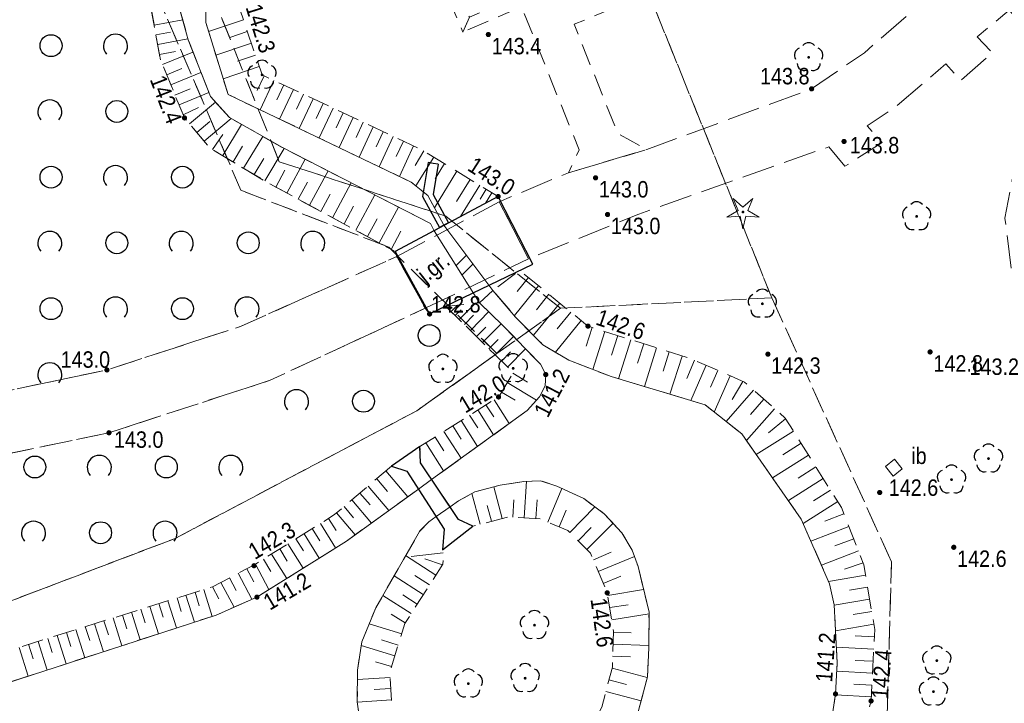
# Model space of a CAD drawing. Header units: metres. Extents: x 5548743 to 5556416, y 5707500 to 5714000.
# Tile 172 of 203: x 5554239 to 5554307, y 5710513 to 5710559. Entities that reach past the tile are written whole.
import ezdxf
from ezdxf.enums import TextEntityAlignment as Align

# ---------------------------------------------------------------- set-up
doc = ezdxf.new("R2010")
doc.units = ezdxf.units.M
doc.header["$MEASUREMENT"] = 0
doc.linetypes.add('1.5_0.75', pattern=[2.25, 1.5, -0.75])
doc.linetypes.add('2.25_0.75', pattern=[3, 2.25, -0.75])
doc.layers.get('0').update_dxf_attribs({"color": 2, "linetype": 'CONTINUOUS', "lineweight": 5})
for name, color, linetype in [('000 Inne (niezydentyfikowane)', 7, 'CONTINUOUS'), ('218-kontur użytku gruntowego', 7, 'CONTINUOUS'), ('chodnik', 7, 'CONTINUOUS'), ('drzewo iglaste', 7, 'CONTINUOUS'), ('drzewo liściaste', 7, 'CONTINUOUS'), ('inna budowla', 7, 'CONTINUOUS'), ('inna budowla-Atr17', 7, 'CONTINUOUS'), ('jezdnia', 7, 'CONTINUOUS'), ('jezdnia-Atr17', 7, 'CONTINUOUS'), ('most', 7, 'CONTINUOUS'), ('pikieta naturalna', 7, 'CONTINUOUS'), ('pikieta naturalna-Atr2', 7, 'CONTINUOUS'), ('skarpa nieumocniona', 7, 'CONTINUOUS'), ('woda stojąca', 7, 'CONTINUOUS'), ('zadrzewienie  zakrzewienie', 7, 'CONTINUOUS'), ('ściana oporowa (linia)', 7, 'CONTINUOUS'), ('ściana oporowa (poligon)', 7, 'CONTINUOUS')]:
    doc.layers.add(name, color=color, linetype=linetype)
doc.styles.get("Standard").update_dxf_attribs({"font": 'Working1250', "width": 0.75})
doc.linetypes.add('otdn_1000', pattern='A,7,0,[21,ksztalty.shx,S=0.7,R=0,X=0,Y=0]', length=7)

# ---------------------------------------------------------------- blocks, each defined once
blk = doc.blocks.new('OP011')
at = {"linetype": 'Continuous', "lineweight": 13}
h = blk.add_hatch(color=0, dxfattribs=at)
edge = h.paths.add_edge_path()
edge.add_arc((0, 0), 0.1, 0, 360)
at = {"color": 0, "linetype": 'Continuous', "lineweight": 13}
for p, q in [((-0.324, 0.105), (-0.679, 0.935)), ((-0.679, 0.935), (0, 0.341)), ((0, 0.341), (0.679, 0.935)), ((0.679, 0.935), (0.324, 0.105)), ((-1.099, -0.357), (-0.324, 0.105)), ((0.324, 0.105), (1.099, -0.357)), ((-0.2, -0.275), (-1.099, -0.357)), ((-0.2, -0.275), (0, -1.155)), ((0, -1.155), (0.2, -0.275)), ((1.099, -0.357), (0.2, -0.275))]:
    blk.add_line(p, q, dxfattribs=at)
blk = doc.blocks.new('OP021')
at = {"linetype": 'Continuous', "lineweight": 13}
h = blk.add_hatch(color=0, dxfattribs=at)
edge = h.paths.add_edge_path()
edge.add_arc((0, 0), 0.1, 0, 360)
at = {"color": 0, "linetype": 'Continuous', "lineweight": -3}
for centre, start, end in [((0, 0.5), 38.316, 141.684), ((-0.476, 0.154), 110.388, 213.756), ((0.476, 0.154), 326.244, 69.612), ((-0.294, -0.404), 182.272, 285.64), ((0.294, -0.404), 254.36, 357.728), ((0.294, -0.404), 254.36, 357.728)]:
    blk.add_arc(centre, 0.5, start, end, dxfattribs=at)
blk = doc.blocks.new('PW01')
at = {"linetype": 'Continuous', "lineweight": 13}
h = blk.add_hatch(color=0, dxfattribs=at)
edge = h.paths.add_edge_path()
edge.add_arc((0, 0), 0.18, 0, 360)
blk = doc.blocks.new('OTZK1')
at = {"color": 0, "linetype": 'Continuous'}
blk.add_circle((0, 0), 0.75, dxfattribs=at)
blk = doc.blocks.new('OTZK2')
at = {"color": 0, "linetype": 'Continuous'}
blk.add_arc((0, 0), 0.825, 318.85, 221.162, dxfattribs=at)

msp = doc.modelspace()

# ---------------------------------------------------------------- linework, layer by layer
at = {"layer": '000 Inne (niezydentyfikowane)', "color": 252, "linetype": 'Continuous', "lineweight": 18, "flags": 128}
for points in [[(5554248.49, 5710559), (5554250.44, 5710559.36)], [(5554254.59, 5710559.37), (5554252.21, 5710558.56)], [(5554248.6, 5710558.35), (5554249.61, 5710558.53)], [(5554254.86, 5710558.57), (5554253.66, 5710558.16)], [(5554248.73, 5710557.68), (5554250.8, 5710558.06)], [(5554255.14, 5710557.76), (5554252.71, 5710556.94)], [(5554248.85, 5710557), (5554249.95, 5710557.2)], [(5554249.05, 5710556.3), (5554251.14, 5710557.16)], [(5554255.41, 5710556.95), (5554254.19, 5710556.54)], [(5554255.68, 5710556.16), (5554253.21, 5710555.32)], [(5554249.34, 5710555.61), (5554250.38, 5710556.04)], [(5554249.62, 5710554.91), (5554251.69, 5710555.77)], [(5554256.01, 5710555.54), (5554255.53, 5710554.53)], [(5554256.68, 5710555.22), (5554255.73, 5710553.21)], [(5554257.35, 5710554.91), (5554256.88, 5710553.9)], [(5554249.91, 5710554.22), (5554250.94, 5710554.65)], [(5554250.19, 5710553.54), (5554252.23, 5710554.38)], [(5554258.02, 5710554.59), (5554257.07, 5710552.57)], [(5554258.7, 5710554.27), (5554258.22, 5710553.26)], [(5554250.91, 5710552.24), (5554252.68, 5710553.73)], [(5554259.38, 5710553.95), (5554258.42, 5710551.92)], [(5554260.05, 5710553.64), (5554259.58, 5710552.62)], [(5554250.47, 5710552.86), (5554251.52, 5710553.36)], [(5554260.74, 5710553.32), (5554259.78, 5710551.28)], [(5554261.42, 5710553), (5554260.94, 5710551.97)], [(5554251.4, 5710551.65), (5554252.3, 5710552.4)], [(5554251.91, 5710551.05), (5554253.76, 5710552.61)], [(5554253.18, 5710550.07), (5554254.47, 5710552.21)], [(5554262.1, 5710552.67), (5554261.14, 5710550.62)], [(5554262.79, 5710552.35), (5554262.31, 5710551.32)], [(5554263.47, 5710552.03), (5554262.51, 5710549.97)], [(5554252.47, 5710550.5), (5554253.19, 5710551.52)], [(5554254.61, 5710549.21), (5554255.92, 5710551.39)], [(5554264.16, 5710551.71), (5554263.68, 5710550.67)], [(5554264.85, 5710551.38), (5554263.88, 5710549.31)], [(5554253.89, 5710549.64), (5554254.54, 5710550.72)], [(5554265.55, 5710551.06), (5554265.06, 5710550.02)], [(5554266.24, 5710550.73), (5554265.27, 5710548.65)], [(5554256.06, 5710548.34), (5554257.39, 5710550.55)], [(5554266.94, 5710550.39), (5554266.34, 5710549.4)], [(5554255.33, 5710548.77), (5554255.99, 5710549.87)], [(5554257.57, 5710547.51), (5554258.82, 5710549.82)], [(5554267.62, 5710549.97), (5554266.4, 5710548)], [(5554268.35, 5710549.53), (5554267.71, 5710548.49)], [(5554256.81, 5710547.92), (5554257.43, 5710549.07)], [(5554259.12, 5710546.67), (5554260.39, 5710549.02)], [(5554269.2, 5710549), (5554267.67, 5710546.5)], [(5554258.34, 5710547.09), (5554258.97, 5710548.26)], [(5554260.69, 5710545.82), (5554261.97, 5710548.21)], [(5554270.12, 5710548.44), (5554269.19, 5710546.92)], [(5554270.77, 5710548.04), (5554269.46, 5710545.91)], [(5554259.9, 5710546.25), (5554260.54, 5710547.43)], [(5554262.28, 5710544.97), (5554263.58, 5710547.38)], [(5554271.21, 5710547.77), (5554270.79, 5710547.08)], [(5554271.6, 5710547.53), (5554271.16, 5710546.81)], [(5554261.48, 5710545.4), (5554262.13, 5710546.6)], [(5554263.89, 5710544.09), (5554265.22, 5710546.55)], [(5554263.08, 5710544.53), (5554263.74, 5710545.75)], [(5554264.71, 5710543.65), (5554265.37, 5710544.89)], [(5554274.11, 5710541.72), (5554273.33, 5710540.76)], [(5554274.8, 5710541.16), (5554273.14, 5710539.12)], [(5554275.51, 5710540.58), (5554274.65, 5710539.51)], [(5554269.37, 5710538.85), (5554270.48, 5710539.97)], [(5554276.25, 5710539.97), (5554274.45, 5710537.77)], [(5554268.82, 5710539.4), (5554269.25, 5710539.84)], [(5554269.1, 5710539.12), (5554269.49, 5710539.51)], [(5554270.13, 5710538.11), (5554271.39, 5710539.39)], [(5554277, 5710539.36), (5554276.07, 5710538.22)], [(5554269.72, 5710538.51), (5554270.35, 5710539.15)], [(5554270.97, 5710537.27), (5554272.24, 5710538.56)], [(5554277.72, 5710538.78), (5554275.95, 5710536.61)], [(5554270.55, 5710537.69), (5554271.18, 5710538.33)], [(5554278.47, 5710538.31), (5554278.06, 5710537.03)], [(5554279.34, 5710538.03), (5554278.51, 5710535.43)], [(5554271.4, 5710536.85), (5554272.03, 5710537.49)], [(5554271.83, 5710536.43), (5554273.08, 5710537.7)], [(5554280.22, 5710537.75), (5554279.8, 5710536.42)], [(5554281.11, 5710537.47), (5554280.27, 5710534.8)], [(5554272.25, 5710536.01), (5554272.87, 5710536.64)], [(5554272.67, 5710535.59), (5554273.91, 5710536.84)], [(5554282, 5710537.19), (5554281.57, 5710535.86)], [(5554282.88, 5710536.91), (5554282.04, 5710534.27)], [(5554283.75, 5710536.63), (5554283.33, 5710535.32)], [(5554284.62, 5710536.35), (5554283.79, 5710533.74)], [(5554285.48, 5710536.07), (5554284.94, 5710534.81)], [(5554286.28, 5710535.72), (5554285.22, 5710533.31)], [(5554287.07, 5710535.37), (5554286.56, 5710534.21)], [(5554272.66, 5710534.54), (5554274.66, 5710533.33)], [(5554273.04, 5710535.17), (5554274.05, 5710534.56)], [(5554287.91, 5710535), (5554286.82, 5710532.52)], [(5554288.79, 5710534.62), (5554288.06, 5710533.37)], [(5554272.26, 5710533.88), (5554273.2, 5710533.32)], [(5554289.52, 5710534.02), (5554287.63, 5710531.88)], [(5554271.76, 5710533.36), (5554272.79, 5710531.74)], [(5554290.23, 5710533.39), (5554289.3, 5710532.35)], [(5554270.64, 5710532.66), (5554271.72, 5710530.96)], [(5554271.2, 5710533.01), (5554271.73, 5710532.18)], [(5554290.96, 5710532.74), (5554289.03, 5710530.57)], [(5554269.51, 5710531.94), (5554270.62, 5710530.17)], [(5554270.08, 5710532.3), (5554270.63, 5710531.43)], [(5554291.71, 5710532.06), (5554290.53, 5710531.09)], [(5554268.32, 5710531.19), (5554269.49, 5710529.35)], [(5554268.92, 5710531.57), (5554269.49, 5710530.66)], [(5554292.24, 5710531.22), (5554289.7, 5710529.62)], [(5554267.71, 5710530.8), (5554268.31, 5710529.86)], [(5554267.09, 5710530.41), (5554268.3, 5710528.49)], [(5554292.77, 5710530.39), (5554291.51, 5710529.6)], [(5554293.28, 5710529.57), (5554290.81, 5710528.01)], [(5554264.35, 5710528.5), (5554265.86, 5710526.72)], [(5554293.79, 5710528.76), (5554292.57, 5710528)], [(5554263.72, 5710527.95), (5554264.45, 5710527.09)], [(5554273.81, 5710525.28), (5554273.97, 5710527.78)], [(5554294.29, 5710527.96), (5554291.9, 5710526.46)], [(5554263.13, 5710527.45), (5554264.56, 5710525.78)], [(5554272.3, 5710525.23), (5554271.74, 5710527.4)], [(5554275.43, 5710524.99), (5554276.4, 5710527.29)], [(5554294.78, 5710527.18), (5554293.61, 5710526.44)], [(5554262.01, 5710526.5), (5554263.36, 5710524.92)], [(5554262.56, 5710526.97), (5554263.26, 5710526.16)], [(5554270.79, 5710524.84), (5554270.24, 5710526.95)], [(5554273.03, 5710525.33), (5554273.11, 5710526.5)], [(5554274.62, 5710525.23), (5554274.71, 5710526.52)], [(5554261.48, 5710526.05), (5554262.14, 5710525.28)], [(5554271.57, 5710525.04), (5554271.28, 5710526.12)], [(5554276.2, 5710524.66), (5554276.68, 5710525.8)], [(5554276.93, 5710524.28), (5554278.66, 5710526.03)], [(5554295.28, 5710526.39), (5554292.91, 5710524.9)], [(5554260.42, 5710525.24), (5554260.94, 5710524.4)], [(5554260.96, 5710525.61), (5554262.24, 5710524.11)], [(5554295.7, 5710525.55), (5554294.39, 5710525.04)], [(5554259.3, 5710524.54), (5554259.82, 5710523.7)], [(5554259.86, 5710524.89), (5554260.9, 5710523.22)], [(5554277.51, 5710523.7), (5554278.41, 5710524.62)], [(5554278.11, 5710523.11), (5554279.9, 5710524.91)], [(5554296.04, 5710524.69), (5554293.44, 5710523.68)], [(5554258.19, 5710523.84), (5554258.71, 5710523.01)], [(5554258.75, 5710524.19), (5554259.79, 5710522.52)], [(5554296.37, 5710523.84), (5554295.09, 5710523.35)], [(5554257.08, 5710523.15), (5554257.6, 5710522.31)], [(5554257.63, 5710523.49), (5554258.68, 5710521.82)], [(5554255.96, 5710522.45), (5554256.48, 5710521.61)], [(5554256.52, 5710522.8), (5554257.56, 5710521.13)], [(5554267.77, 5710521.36), (5554265.7, 5710522.69)], [(5554268.26, 5710522.87), (5554266.08, 5710522.63)], [(5554268.22, 5710522.05), (5554267.02, 5710522.48)], [(5554278.55, 5710522.4), (5554279.77, 5710522.92)], [(5554278.89, 5710521.6), (5554281.36, 5710522.63)], [(5554296.69, 5710523.01), (5554294.17, 5710522.03)], [(5554254.82, 5710521.79), (5554255.3, 5710520.9)], [(5554255.41, 5710522.1), (5554256.33, 5710520.36)], [(5554297.01, 5710522.19), (5554295.74, 5710521.76)], [(5554253.64, 5710521.17), (5554254.1, 5710520.3)], [(5554254.23, 5710521.48), (5554255.17, 5710519.7)], [(5554266.91, 5710520.02), (5554264.91, 5710521.31)], [(5554267.34, 5710520.68), (5554266.32, 5710521.34)], [(5554279.23, 5710520.78), (5554280.44, 5710521.28)], [(5554297.18, 5710521.36), (5554294.65, 5710520.92)], [(5554251.88, 5710520.37), (5554252.46, 5710518.53)], [(5554252.48, 5710520.56), (5554252.92, 5710519.73)], [(5554253.05, 5710520.86), (5554253.95, 5710519.16)], [(5554279.53, 5710519.96), (5554281.99, 5710520.36)], [(5554297.32, 5710520.54), (5554296.09, 5710520.32)], [(5554250.05, 5710519.79), (5554250.34, 5710518.87)], [(5554250.66, 5710519.98), (5554251.24, 5710518.14)], [(5554251.28, 5710520.18), (5554251.56, 5710519.26)], [(5554266.08, 5710518.72), (5554264.14, 5710519.96)], [(5554266.49, 5710519.36), (5554265.51, 5710520)], [(5554297.46, 5710519.72), (5554295.03, 5710519.3)], [(5554247.57, 5710519.02), (5554247.86, 5710518.08)], [(5554248.19, 5710519.21), (5554248.78, 5710517.34)], [(5554248.81, 5710519.41), (5554249.11, 5710518.47)], [(5554249.43, 5710519.6), (5554250.01, 5710517.74)], [(5554279.67, 5710519.13), (5554280.93, 5710519.33)], [(5554245.68, 5710518.43), (5554246.28, 5710516.52)], [(5554246.31, 5710518.62), (5554246.61, 5710517.68)], [(5554246.94, 5710518.82), (5554247.53, 5710516.93)], [(5554265.67, 5710518.08), (5554264.71, 5710518.69)], [(5554279.81, 5710518.29), (5554282.36, 5710518.71)], [(5554297.61, 5710518.87), (5554296.34, 5710518.65)], [(5554243.77, 5710517.83), (5554244.08, 5710516.87)], [(5554244.41, 5710518.03), (5554245.01, 5710516.11)], [(5554245.05, 5710518.23), (5554245.35, 5710517.27)], [(5554265.43, 5710517.33), (5554263.2, 5710518.03)], [(5554297.76, 5710517.99), (5554295.13, 5710517.54)], [(5554241.2, 5710517.02), (5554241.5, 5710516.05)], [(5554241.85, 5710517.23), (5554242.45, 5710515.28)], [(5554242.49, 5710517.43), (5554242.79, 5710516.46)], [(5554243.13, 5710517.63), (5554243.74, 5710515.7)], [(5554279.93, 5710517.44), (5554281.14, 5710517.4)], [(5554297.79, 5710517.12), (5554296.47, 5710517.19)], [(5554239.24, 5710516.41), (5554239.86, 5710514.44)], [(5554239.89, 5710516.62), (5554240.2, 5710515.63)], [(5554240.55, 5710516.82), (5554241.16, 5710514.86)], [(5554264.95, 5710515.82), (5554262.65, 5710516.53)], [(5554265.19, 5710516.57), (5554264.04, 5710516.93)], [(5554279.9, 5710516.62), (5554282.35, 5710516.54)], [(5554297.75, 5710516.28), (5554295.19, 5710516.42)], [(5554279.87, 5710515.8), (5554281.1, 5710515.76)], [(5554264.73, 5710515.09), (5554263.64, 5710515.43)], [(5554279.83, 5710514.99), (5554282.24, 5710514.35)], [(5554297.7, 5710515.46), (5554296.47, 5710515.52)], [(5554264.64, 5710514.35), (5554262.4, 5710514.22)], [(5554297.66, 5710514.64), (5554295.22, 5710514.77)], [(5554279.62, 5710514.19), (5554280.82, 5710513.87)], [(5554297.62, 5710513.83), (5554296.39, 5710513.89)], [(5554264.69, 5710513.59), (5554263.54, 5710513.52)], [(5554279.41, 5710513.39), (5554281.82, 5710512.75)], [(5554297.57, 5710513.02), (5554295.12, 5710513.15)], [(5554264.74, 5710512.81), (5554262.39, 5710512.66)]]:
    msp.add_lwpolyline(points, dxfattribs=at)
at = {"layer": '218-kontur użytku gruntowego', "color": 70, "linetype": '1.5_0.75', "lineweight": 18, "flags": 128}
for points in [[(5554290.77, 5710540.33), (5554276.12, 5710576.56)], [(5554276.12, 5710576.56), (5554290.77, 5710540.33)], [(5554257.05, 5710549.65), (5554250.59, 5710565.79)], [(5554250.59, 5710565.79), (5554257.05, 5710549.65)], [(5554246.88, 5710565.29), (5554254.42, 5710547.7)], [(5554254.42, 5710547.7), (5554246.88, 5710565.29)], [(5554268.44, 5710545.93), (5554257.05, 5710549.65)], [(5554257.05, 5710549.65), (5554268.44, 5710545.93)], [(5554254.42, 5710547.7), (5554264.54, 5710543.81)], [(5554264.54, 5710543.81), (5554254.42, 5710547.7)], [(5554276.29, 5710539.62), (5554268.44, 5710545.93)], [(5554268.44, 5710545.93), (5554276.29, 5710539.62)], [(5554264.54, 5710543.81), (5554271.95, 5710536.52)], [(5554271.95, 5710536.52), (5554264.54, 5710543.81)], [(5554290.77, 5710540.33), (5554276.29, 5710539.62)], [(5554276.29, 5710539.62), (5554290.77, 5710540.33)], [(5554298.96, 5710522.27), (5554290.77, 5710540.33)], [(5554290.77, 5710540.33), (5554298.96, 5710522.27)], [(5554271.95, 5710536.52), (5554276.29, 5710539.62)], [(5554276.29, 5710539.62), (5554271.95, 5710536.52)], [(5554271.95, 5710536.52), (5554266.47, 5710532.61)], [(5554266.47, 5710532.61), (5554271.95, 5710536.52)], [(5554266.47, 5710532.61), (5554249.88, 5710523.85)], [(5554249.88, 5710523.85), (5554266.47, 5710532.61)], [(5554249.88, 5710523.85), (5554233.01, 5710517.44)], [(5554233.01, 5710517.44), (5554249.88, 5710523.85)], [(5554298.61, 5710509.98), (5554298.96, 5710522.27)], [(5554298.96, 5710522.27), (5554298.61, 5710509.98)]]:
    msp.add_lwpolyline(points, dxfattribs=at)
at = {"layer": 'chodnik', "color": 252, "linetype": '1.5_0.75', "lineweight": 18, "flags": 128}
for points in [[(5554285.83, 5710580.05), (5554285.52, 5710580.03), (5554285.21, 5710580), (5554284.9, 5710579.95), (5554284.61, 5710579.91), (5554284.31, 5710579.84), (5554284, 5710579.76), (5554283.71, 5710579.68), (5554283.41, 5710579.58), (5554283.12, 5710579.47), (5554282.84, 5710579.35), (5554282.56, 5710579.22), (5554268.49, 5710573.29), (5554269.47, 5710570.99), (5554265.13, 5710569.19), (5554266.17, 5710568.76), (5554275.48, 5710572.68), (5554279.21, 5710563.41), (5554270.06, 5710559.55), (5554269.62, 5710558.53), (5554273.63, 5710560.27), (5554277.58, 5710550.46), (5554276.84, 5710548.9), (5554282.22, 5710550.49), (5554280.23, 5710551.58), (5554277.23, 5710559.06), (5554288.55, 5710563.75), (5554288.9, 5710563.9), (5554289.26, 5710564.06), (5554289.61, 5710564.23), (5554289.94, 5710564.42), (5554290.28, 5710564.61), (5554290.6, 5710564.82), (5554290.93, 5710565.04), (5554291.23, 5710565.26), (5554291.54, 5710565.5), (5554291.84, 5710565.76), (5554292.13, 5710566.01), (5554292.4, 5710566.28), (5554292.67, 5710566.56), (5554292.91, 5710566.85), (5554293.13, 5710567.17), (5554293.33, 5710567.48), (5554293.53, 5710567.82), (5554293.7, 5710568.15), (5554293.86, 5710568.49), (5554294, 5710568.84), (5554294.13, 5710569.2), (5554294.25, 5710569.55), (5554294.35, 5710569.93), (5554294.43, 5710570.3), (5554294.49, 5710570.67), (5554294.54, 5710571.04), (5554294.57, 5710571.42), (5554294.58, 5710571.9), (5554294.55, 5710572.37), (5554294.5, 5710572.84), (5554294.43, 5710573.32), (5554294.32, 5710573.78), (5554294.2, 5710574.23), (5554294.04, 5710574.68), (5554293.86, 5710575.13), (5554293.65, 5710575.55), (5554293.42, 5710575.97), (5554293.17, 5710576.37), (5554292.89, 5710576.75), (5554292.59, 5710577.13), (5554292.27, 5710577.49), (5554291.95, 5710577.83), (5554291.59, 5710578.16), (5554291.21, 5710578.46), (5554290.81, 5710578.74), (5554290.41, 5710578.99), (5554289.98, 5710579.21), (5554289.55, 5710579.42), (5554289.1, 5710579.59), (5554288.64, 5710579.74), (5554288.18, 5710579.86), (5554287.71, 5710579.95), (5554287.23, 5710580.02), (5554286.75, 5710580.05), (5554286.44, 5710580.06), (5554286.13, 5710580.06)], [(5554265.13, 5710569.19), (5554269.62, 5710558.53), (5554270.06, 5710559.55), (5554266.17, 5710568.76)]]:
    msp.add_lwpolyline(points, close=True, dxfattribs=at)
at = {"layer": 'inna budowla', "color": 252, "linetype": 'Continuous', "lineweight": 18, "flags": 128}
msp.add_lwpolyline([(5554298.54, 5710528.8), (5554299.08, 5710528.14), (5554299.7, 5710528.64), (5554299.16, 5710529.3)], close=True, dxfattribs=at)
at = {"layer": 'jezdnia', "color": 252, "linetype": '2.25_0.75', "lineweight": 18, "flags": 128}
for points in [[(5554312.42, 5710564.71), (5554310.11, 5710558.45), (5554309.14, 5710555.6), (5554307.76, 5710551.13), (5554306.72, 5710545.8), (5554308.05, 5710535.25), (5554310.32, 5710529.72), (5554311.39, 5710529.71), (5554309.08, 5710535.53), (5554307.78, 5710544.17), (5554308.8, 5710550.42), (5554310.37, 5710555.41), (5554311.22, 5710558.08), (5554314.06, 5710565.61), (5554315.41, 5710566.6), (5554316.7, 5710566.97), (5554319.51, 5710569.36), (5554323.45, 5710571.61), (5554336.65, 5710579.67), (5554346.65, 5710588.04), (5554344.48, 5710591.49), (5554333.48, 5710582.58), (5554320.7, 5710574.89), (5554316.68, 5710572.84), (5554314.02, 5710571.97), (5554312.77, 5710571.62), (5554310.73, 5710569.38), (5554309.15, 5710567.55), (5554307.11, 5710565.76), (5554297.1, 5710557.11), (5554293.49, 5710554.64), (5554282.22, 5710550.49), (5554276.84, 5710548.9), (5554272.11, 5710546.91), (5554274.11, 5710543.01), (5554281.66, 5710546.07), (5554294.67, 5710550.67), (5554295.77, 5710549.34), (5554298.32, 5710550.98), (5554297.29, 5710552.1), (5554299.24, 5710553.4), (5554302.69, 5710556.36), (5554303.7, 5710555.21), (5554305.86, 5710557.12), (5554304.82, 5710558.21), (5554307.02, 5710560.02), (5554308.04, 5710558.88), (5554310.23, 5710560.82), (5554309.23, 5710561.94)], [(5554267.04, 5710539.62), (5554274.11, 5710543.01), (5554272.11, 5710546.91), (5554265.09, 5710543.16)], [(5554211.93, 5710531.51), (5554209.66, 5710527.33), (5554216.16, 5710527.44), (5554227.29, 5710527.87), (5554231.74, 5710528.44), (5554232, 5710526.95), (5554235.04, 5710527.35), (5554234.82, 5710528.9), (5554245.39, 5710531.1), (5554256.42, 5710534.69), (5554267.04, 5710539.62), (5554265.09, 5710543.16), (5554254.45, 5710538.4), (5554245.25, 5710535.4), (5554234.7, 5710533.19), (5554227.98, 5710532.26), (5554227.82, 5710533.76), (5554224.79, 5710533.5), (5554224.88, 5710531.96)]]:
    msp.add_lwpolyline(points, close=True, dxfattribs=at)
at = {"layer": 'most', "color": 252, "linetype": 'Continuous', "lineweight": 25, "flags": 128}
for points in [[(5554264.99, 5710543.5), (5554267.34, 5710539.23), (5554274.4, 5710542.64), (5554272.03, 5710547.27)], [(5554264.73, 5710528.82), (5554265.79, 5710528.48), (5554268.34, 5710524.51), (5554268.23, 5710523.08), (5554270.31, 5710524.71), (5554269.31, 5710525.17), (5554266.72, 5710529.03), (5554266.68, 5710530.15)]]:
    msp.add_lwpolyline(points, close=True, dxfattribs=at)
at = {"layer": 'skarpa nieumocniona', "color": 252, "linetype": '1.5_0.75', "lineweight": 18, "flags": 128}
for points in [[(5554260.05, 5710643.23), (5554260.25, 5710640.12), (5554263.2, 5710640.32), (5554264.85, 5710638.55), (5554264.91, 5710630.76), (5554260.65, 5710623.94), (5554256.79, 5710616.09), (5554256.02, 5710608.66), (5554252.38, 5710583.86), (5554252.02, 5710559.18), (5554253.54, 5710554.26), (5554266.08, 5710548.26), (5554267.21, 5710547.34), (5554268.32, 5710545.31), (5554272.03, 5710547.27), (5554266.84, 5710550.45), (5554255.87, 5710555.6), (5554254.14, 5710560.7), (5554254.77, 5710583.24), (5554258.39, 5710608.08), (5554260.1, 5710616.06), (5554263.02, 5710621.83), (5554267.09, 5710629.86), (5554267.29, 5710638.97), (5554264.58, 5710642.64)], [(5554260.05, 5710643.23), (5554260.25, 5710640.12), (5554263.2, 5710640.32), (5554264.85, 5710638.55), (5554264.91, 5710630.76), (5554260.65, 5710623.94), (5554256.79, 5710616.09), (5554256.02, 5710608.66), (5554252.38, 5710583.86), (5554252.02, 5710559.18), (5554253.54, 5710554.26), (5554266.08, 5710548.26), (5554267.21, 5710547.34), (5554268.32, 5710545.31), (5554272.03, 5710547.27), (5554266.84, 5710550.45), (5554255.87, 5710555.6), (5554254.14, 5710560.7), (5554254.77, 5710583.24), (5554258.39, 5710608.08), (5554260.1, 5710616.06), (5554263.02, 5710621.83), (5554267.09, 5710629.86), (5554267.29, 5710638.97), (5554264.58, 5710642.64)], [(5554253.63, 5710552.69), (5554252.34, 5710554.11), (5554250.82, 5710557.99), (5554249.68, 5710562.13), (5554249.41, 5710568.2), (5554249.11, 5710581.12), (5554246.23, 5710578.06), (5554246.75, 5710577.8), (5554247.51, 5710576.75), (5554247.4, 5710564.93), (5554248.92, 5710556.62), (5554250.56, 5710552.65), (5554252.27, 5710550.62), (5554256.25, 5710548.22), (5554264.99, 5710543.5), (5554267.66, 5710544.93), (5554267.4, 5710545.43), (5554257.26, 5710550.62)], [(5554253.63, 5710552.69), (5554252.34, 5710554.11), (5554250.82, 5710557.99), (5554249.68, 5710562.13), (5554249.41, 5710568.2), (5554249.11, 5710581.12), (5554246.23, 5710578.06), (5554246.75, 5710577.8), (5554247.51, 5710576.75), (5554247.4, 5710564.93), (5554248.92, 5710556.62), (5554250.56, 5710552.65), (5554252.27, 5710550.62), (5554256.25, 5710548.22), (5554264.99, 5710543.5), (5554267.66, 5710544.93), (5554267.4, 5710545.43), (5554257.26, 5710550.62)], [(5554294.72, 5710520.77), (5554295.03, 5710519.33), (5554295.25, 5710515.36), (5554295.13, 5710513.22), (5554294.57, 5710509.54), (5554284.72, 5710476.91), (5554283.34, 5710473.8), (5554279.2, 5710469.33), (5554274.59, 5710467.65), (5554270.57, 5710467.2), (5554257.51, 5710467.65), (5554256.33, 5710467.01), (5554256.07, 5710464.15), (5554257.41, 5710461.27), (5554258.65, 5710462.25), (5554257.82, 5710463.19), (5554257.45, 5710464.43), (5554257.51, 5710465.84), (5554264.41, 5710465.12), (5554270.51, 5710465), (5554276.79, 5710465.89), (5554280.43, 5710467.4), (5554283.18, 5710469.56), (5554285.3, 5710472.39), (5554286.86, 5710475.67), (5554297.56, 5710512.74), (5554297.82, 5710517.64), (5554297.06, 5710522.06), (5554295.53, 5710525.99), (5554291.69, 5710532.1), (5554288.9, 5710534.57), (5554285.36, 5710536.12), (5554278.18, 5710538.4), (5554273.51, 5710542.21), (5554271.67, 5710540.84), (5554273.23, 5710539.01), (5554275.1, 5710537.11), (5554276.86, 5710536.06), (5554279.77, 5710534.95), (5554286.2, 5710533.01), (5554288.71, 5710531.03), (5554292.78, 5710525.19)], [(5554294.72, 5710520.77), (5554295.03, 5710519.33), (5554295.25, 5710515.36), (5554295.13, 5710513.22), (5554294.57, 5710509.54), (5554284.72, 5710476.91), (5554283.34, 5710473.8), (5554279.2, 5710469.33), (5554274.59, 5710467.65), (5554270.57, 5710467.2), (5554257.51, 5710467.65), (5554256.33, 5710467.01), (5554256.07, 5710464.15), (5554257.41, 5710461.27), (5554258.65, 5710462.25), (5554257.82, 5710463.19), (5554257.45, 5710464.43), (5554257.51, 5710465.84), (5554264.41, 5710465.12), (5554270.51, 5710465), (5554276.79, 5710465.89), (5554280.43, 5710467.4), (5554283.18, 5710469.56), (5554285.3, 5710472.39), (5554286.86, 5710475.67), (5554297.56, 5710512.74), (5554297.82, 5710517.64), (5554297.06, 5710522.06), (5554295.53, 5710525.99), (5554291.69, 5710532.1), (5554288.9, 5710534.57), (5554285.36, 5710536.12), (5554278.18, 5710538.4), (5554273.51, 5710542.21), (5554271.67, 5710540.84), (5554273.23, 5710539.01), (5554275.1, 5710537.11), (5554276.86, 5710536.06), (5554279.77, 5710534.95), (5554286.2, 5710533.01), (5554288.71, 5710531.03), (5554292.78, 5710525.19)], [(5554268.46, 5710539.75), (5554273.06, 5710535.21), (5554272.06, 5710533.55), (5554266.68, 5710530.15), (5554266.72, 5710529.03), (5554267.48, 5710527.89), (5554274.01, 5710532.62), (5554274.86, 5710533.55), (5554275.24, 5710534.32), (5554275.29, 5710535.08), (5554274.93, 5710535.79), (5554272.34, 5710538.46), (5554270.76, 5710540)], [(5554268.46, 5710539.75), (5554273.06, 5710535.21), (5554272.06, 5710533.55), (5554266.68, 5710530.15), (5554266.72, 5710529.03), (5554267.48, 5710527.89), (5554274.01, 5710532.62), (5554274.86, 5710533.55), (5554275.24, 5710534.32), (5554275.29, 5710535.08), (5554274.93, 5710535.79), (5554272.34, 5710538.46), (5554270.76, 5710540)], [(5554264.73, 5710528.82), (5554260.84, 5710525.5), (5554255.42, 5710522.11), (5554252.47, 5710520.55), (5554231.05, 5710513.85), (5554227.85, 5710512.43), (5554225.94, 5710510.96), (5554224.89, 5710508.67), (5554224.87, 5710505.33), (5554227.51, 5710499.08), (5554234.01, 5710488.43), (5554234.76, 5710488.03), (5554239.48, 5710483.78), (5554245.89, 5710478.17), (5554253.86, 5710468.95), (5554253.23, 5710465.71), (5554253.8, 5710462.83), (5554255.69, 5710459.76), (5554256.83, 5710460.78), (5554255.61, 5710463.17), (5554255.28, 5710464.89), (5554255.56, 5710467.42), (5554255.95, 5710469.68), (5554247.5, 5710479.77), (5554240.74, 5710486.12), (5554235, 5710489.85), (5554234.28, 5710490.73), (5554228.04, 5710503.1), (5554227.2, 5710506.5), (5554227.68, 5710509.85), (5554229.17, 5710510.96), (5554252.72, 5710518.62), (5554255.52, 5710519.85), (5554261.66, 5710523.69), (5554266.58, 5710527.24), (5554265.79, 5710528.48)], [(5554264.73, 5710528.82), (5554260.84, 5710525.5), (5554255.42, 5710522.11), (5554252.47, 5710520.55), (5554231.05, 5710513.85), (5554227.85, 5710512.43), (5554225.94, 5710510.96), (5554224.89, 5710508.67), (5554224.87, 5710505.33), (5554227.51, 5710499.08), (5554234.01, 5710488.43), (5554234.76, 5710488.03), (5554239.48, 5710483.78), (5554245.89, 5710478.17), (5554253.86, 5710468.95), (5554253.23, 5710465.71), (5554253.8, 5710462.83), (5554255.69, 5710459.76), (5554256.83, 5710460.78), (5554255.61, 5710463.17), (5554255.28, 5710464.89), (5554255.56, 5710467.42), (5554255.95, 5710469.68), (5554247.5, 5710479.77), (5554240.74, 5710486.12), (5554235, 5710489.85), (5554234.28, 5710490.73), (5554228.04, 5710503.1), (5554227.2, 5710506.5), (5554227.68, 5710509.85), (5554229.17, 5710510.96), (5554252.72, 5710518.62), (5554255.52, 5710519.85), (5554261.66, 5710523.69), (5554266.58, 5710527.24), (5554265.79, 5710528.48)], [(5554267.8, 5710525.36), (5554267.28, 5710525.01), (5554266.65, 5710524.35), (5554263.65, 5710519.11), (5554262.69, 5710516.78), (5554262.41, 5710514.84), (5554262.39, 5710512.68), (5554262.67, 5710510.61), (5554263, 5710509.24), (5554263.96, 5710507.46), (5554265.02, 5710506.01), (5554266.37, 5710504.87), (5554267.85, 5710504), (5554269.14, 5710503.54), (5554270.37, 5710503.27), (5554272.36, 5710503.37), (5554274.05, 5710503.68), (5554275.07, 5710504.14), (5554277.47, 5710505.66), (5554278.24, 5710506.47), (5554280.18, 5710509.04), (5554281.16, 5710510.83), (5554281.64, 5710512.08), (5554282.25, 5710514.39), (5554282.35, 5710516.37), (5554282.36, 5710518.81), (5554281.61, 5710521.94), (5554281.21, 5710523.07), (5554280.51, 5710524.25), (5554279.29, 5710525.56), (5554277.9, 5710526.59), (5554276.05, 5710527.45), (5554274.93, 5710527.82), (5554273.8, 5710527.77), (5554272.18, 5710527.51), (5554270.43, 5710527.06), (5554269.32, 5710526.43), (5554268.74, 5710526.02), (5554269.31, 5710525.17), (5554270.31, 5710524.71), (5554272.77, 5710525.35), (5554274.9, 5710525.21), (5554276.81, 5710524.4), (5554278.36, 5710522.86), (5554279.5, 5710520.14), (5554279.93, 5710517.53), (5554279.85, 5710515.05), (5554279.12, 5710512.31), (5554277.93, 5710510.01), (5554276.18, 5710508.04), (5554274.1, 5710506.43), (5554271.96, 5710505.62), (5554269.66, 5710505.8), (5554267.69, 5710506.72), (5554265.87, 5710508.68), (5554264.82, 5710511.45), (5554264.62, 5710514.74), (5554265.65, 5710518.05), (5554268.25, 5710522.1), (5554268.29, 5710522.69), (5554268.23, 5710523.08), (5554268.34, 5710524.51)], [(5554267.8, 5710525.36), (5554267.28, 5710525.01), (5554266.65, 5710524.35), (5554263.65, 5710519.11), (5554262.69, 5710516.78), (5554262.41, 5710514.84), (5554262.39, 5710512.68), (5554262.67, 5710510.61), (5554263, 5710509.24), (5554263.96, 5710507.46), (5554265.02, 5710506.01), (5554266.37, 5710504.87), (5554267.85, 5710504), (5554269.14, 5710503.54), (5554270.37, 5710503.27), (5554272.36, 5710503.37), (5554274.05, 5710503.68), (5554275.07, 5710504.14), (5554277.47, 5710505.66), (5554278.24, 5710506.47), (5554280.18, 5710509.04), (5554281.16, 5710510.83), (5554281.64, 5710512.08), (5554282.25, 5710514.39), (5554282.35, 5710516.37), (5554282.36, 5710518.81), (5554281.61, 5710521.94), (5554281.21, 5710523.07), (5554280.51, 5710524.25), (5554279.29, 5710525.56), (5554277.9, 5710526.59), (5554276.05, 5710527.45), (5554274.93, 5710527.82), (5554273.8, 5710527.77), (5554272.18, 5710527.51), (5554270.43, 5710527.06), (5554269.32, 5710526.43), (5554268.74, 5710526.02), (5554269.31, 5710525.17), (5554270.31, 5710524.71), (5554272.77, 5710525.35), (5554274.9, 5710525.21), (5554276.81, 5710524.4), (5554278.36, 5710522.86), (5554279.5, 5710520.14), (5554279.93, 5710517.53), (5554279.85, 5710515.05), (5554279.12, 5710512.31), (5554277.93, 5710510.01), (5554276.18, 5710508.04), (5554274.1, 5710506.43), (5554271.96, 5710505.62), (5554269.66, 5710505.8), (5554267.69, 5710506.72), (5554265.87, 5710508.68), (5554264.82, 5710511.45), (5554264.62, 5710514.74), (5554265.65, 5710518.05), (5554268.25, 5710522.1), (5554268.29, 5710522.69), (5554268.23, 5710523.08), (5554268.34, 5710524.51)]]:
    msp.add_lwpolyline(points, close=True, dxfattribs=at)
at = {"layer": 'woda stojąca', "color": 141, "linetype": 'Continuous', "lineweight": 18, "flags": 128}
for points in [[(5554249.41, 5710568.2), (5554249.68, 5710562.13), (5554250.82, 5710557.99), (5554252.34, 5710554.11), (5554253.63, 5710552.69), (5554257.26, 5710550.62), (5554267.4, 5710545.43), (5554267.66, 5710544.93), (5554268.32, 5710545.31), (5554267.21, 5710547.34), (5554266.08, 5710548.26), (5554253.54, 5710554.26), (5554252.02, 5710559.18), (5554252.38, 5710583.86), (5554256.02, 5710608.66), (5554256.79, 5710616.09), (5554260.65, 5710623.94), (5554264.91, 5710630.76), (5554264.85, 5710638.55), (5554263.2, 5710640.32), (5554260.25, 5710640.12), (5554259.05, 5710640.07)], [(5554266.58, 5710527.24), (5554267.8, 5710525.36), (5554268.74, 5710526.02), (5554267.48, 5710527.89)]]:
    msp.add_lwpolyline(points, close=True, dxfattribs=at)
for points in [[(5554294.57, 5710509.54), (5554295.13, 5710513.22), (5554295.25, 5710515.36), (5554295.03, 5710519.33), (5554294.72, 5710520.77), (5554292.78, 5710525.19), (5554288.71, 5710531.03), (5554286.2, 5710533.01), (5554279.77, 5710534.95), (5554276.86, 5710536.06), (5554275.1, 5710537.11), (5554273.23, 5710539.01), (5554271.67, 5710540.84), (5554270.76, 5710540), (5554272.34, 5710538.46), (5554274.93, 5710535.79), (5554275.29, 5710535.08), (5554275.24, 5710534.32), (5554274.86, 5710533.55), (5554274.01, 5710532.62), (5554267.48, 5710527.89), (5554268.74, 5710526.02), (5554269.32, 5710526.43), (5554270.43, 5710527.06), (5554272.18, 5710527.51), (5554273.8, 5710527.77), (5554274.93, 5710527.82), (5554276.05, 5710527.45), (5554277.9, 5710526.59), (5554279.29, 5710525.56), (5554280.51, 5710524.25), (5554281.21, 5710523.07), (5554281.61, 5710521.94), (5554282.36, 5710518.81), (5554282.35, 5710516.37), (5554282.25, 5710514.39), (5554281.64, 5710512.08)], [(5554262.67, 5710510.61), (5554262.39, 5710512.68), (5554262.41, 5710514.84), (5554262.69, 5710516.78), (5554263.65, 5710519.11), (5554266.65, 5710524.35), (5554267.28, 5710525.01), (5554267.8, 5710525.36), (5554266.58, 5710527.24), (5554261.66, 5710523.69), (5554255.52, 5710519.85), (5554252.72, 5710518.62), (5554229.17, 5710510.96)]]:
    msp.add_lwpolyline(points, dxfattribs=at)
at = {"layer": 'zadrzewienie  zakrzewienie', "color": 252, "linetype": '1.5_0.75', "lineweight": 18, "flags": 128}
for points in [[(5554234.7, 5710533.19), (5554245.25, 5710535.4), (5554254.45, 5710538.4), (5554265.09, 5710543.16), (5554264.99, 5710543.5), (5554256.25, 5710548.22), (5554252.27, 5710550.62), (5554250.56, 5710552.65), (5554248.92, 5710556.62), (5554247.4, 5710564.93), (5554247.51, 5710576.75), (5554246.75, 5710577.8), (5554246.41, 5710577.35), (5554244.06, 5710575.11), (5554238.49, 5710572.43), (5554237.8, 5710575.05), (5554243.94, 5710577.45), (5554244.09, 5710578.28), (5554244.07, 5710578.75), (5554247.18, 5710583.79), (5554246.43, 5710592.08), (5554245.56, 5710596.99), (5554243.89, 5710600.81), (5554241.41, 5710605.02), (5554235.37, 5710607.75), (5554231.34, 5710610.66), (5554227.97, 5710615.15), (5554224.8, 5710621.71), (5554224.14, 5710627.4), (5554225.34, 5710631.1), (5554227.48, 5710635.01), (5554231.29, 5710638.14), (5554236.1, 5710639.54), (5554239.87, 5710639.74), (5554239.4, 5710644.13), (5554239.46, 5710650.75), (5554240.5, 5710652.6), (5554241.81, 5710653.76), (5554239.58, 5710654.68), (5554234.37, 5710653.94), (5554224.25, 5710653.14), (5554216.14, 5710651.7), (5554209.52, 5710647.69), (5554188.34, 5710640.83), (5554196.26, 5710624.04), (5554199.26, 5710616.56), (5554203.12, 5710605.81), (5554204.7, 5710599.72), (5554206.37, 5710595.74), (5554211.11, 5710596.45), (5554214.37, 5710596.63), (5554216.74, 5710596.26), (5554218.75, 5710595.63), (5554220.69, 5710594.04), (5554222.57, 5710592.13), (5554223.45, 5710592.57), (5554224.92, 5710590.35), (5554224.1, 5710589.8), (5554225.29, 5710588.3), (5554226.23, 5710588.33), (5554226.97, 5710585.97), (5554225.77, 5710585.73), (5554226.06, 5710584.37), (5554226, 5710582.64), (5554226.81, 5710581.76), (5554224.95, 5710579.98), (5554224.21, 5710580.6), (5554221.31, 5710578.16), (5554221.86, 5710577.12), (5554219.52, 5710575.91), (5554219.14, 5710576.48), (5554217.16, 5710575.38), (5554214.51, 5710574.27), (5554212.11, 5710573.27), (5554211.02, 5710572.24), (5554210.07, 5710570.43), (5554209.26, 5710567.2), (5554209.36, 5710553.78), (5554209.22, 5710548.85), (5554209.77, 5710544.79), (5554210.79, 5710540.34), (5554212.56, 5710534.54), (5554213.38, 5710532.79), (5554211.93, 5710531.51), (5554224.88, 5710531.96), (5554224.79, 5710533.5), (5554227.82, 5710533.76), (5554227.98, 5710532.26)], [(5554209.66, 5710527.33), (5554207.82, 5710529.44), (5554204.9, 5710528.71), (5554206.09, 5710523.49), (5554153.7, 5710513.41), (5554134.42, 5710494.53), (5554118.35, 5710480.93), (5554090.31, 5710453.78), (5554065.94, 5710439.28), (5554062.65, 5710434.58), (5554056.73, 5710420.22), (5554057.34, 5710394.33), (5554067.25, 5710377.84), (5554072.54, 5710372.5), (5554076.84, 5710370.21), (5554081.11, 5710369.02), (5554094.49, 5710368.64), (5554121.84, 5710367.11), (5554139.34, 5710365.12), (5554149.44, 5710362.8), (5554161.61, 5710358.27), (5554171.52, 5710351.92), (5554179.94, 5710340.44), (5554190.82, 5710314.04), (5554194.32, 5710309.17), (5554195.23, 5710310.03), (5554232.07, 5710343.99), (5554240.55, 5710334.99), (5554265.89, 5710358.74), (5554282.4, 5710349.17), (5554292.48, 5710342.31), (5554304.26, 5710328.81), (5554306.12, 5710338.85), (5554311.76, 5710348.16), (5554320.23, 5710366.98), (5554335.34, 5710405.83), (5554341.01, 5710420.02), (5554341.49, 5710420.99), (5554332.19, 5710433.4), (5554323.12, 5710411.99), (5554323.67, 5710411.09), (5554321.24, 5710410.44), (5554319.33, 5710412.29), (5554329.4, 5710436.75), (5554322.15, 5710453.89), (5554308.96, 5710444.96), (5554292.36, 5710431.8), (5554283.91, 5710425.75), (5554283.01, 5710426.91), (5554277.88, 5710423.34), (5554280.98, 5710399.35), (5554272.92, 5710386.93), (5554262.58, 5710370.41), (5554252.31, 5710361.92), (5554250.75, 5710363.62), (5554261.02, 5710372.02), (5554268.28, 5710383.82), (5554271.9, 5710389.79), (5554278.79, 5710399.71), (5554276, 5710413.8), (5554275.14, 5710417.83), (5554274.92, 5710423.09), (5554275.96, 5710427.32), (5554278.49, 5710432.51), (5554260.02, 5710455.13), (5554255.69, 5710459.76), (5554253.8, 5710462.83), (5554253.23, 5710465.71), (5554253.86, 5710468.95), (5554250.94, 5710472.32), (5554239.53, 5710481.7), (5554234.47, 5710486.87), (5554228.28, 5710475.83), (5554224.12, 5710469.93), (5554226.3, 5710473.02), (5554227.79, 5710464.27), (5554227.93, 5710456.64), (5554223.76, 5710443.66), (5554208.67, 5710422.4), (5554192.04, 5710400.08), (5554183.07, 5710388.06), (5554165.73, 5710371.86), (5554162.95, 5710373.05), (5554179.46, 5710387.79), (5554193.5, 5710406.16), (5554208.21, 5710426.22), (5554221.13, 5710444.69), (5554224.5, 5710452.71), (5554225.45, 5710461.49), (5554224.12, 5710469.93), (5554182.13, 5710410.39), (5554177.06, 5710403.36), (5554169.13, 5710394.8), (5554149.87, 5710375.77), (5554148.35, 5710377.11), (5554147.84, 5710376.61), (5554146.05, 5710378.36), (5554175.82, 5710407.64), (5554232.93, 5710489.01), (5554229.21, 5710494.16), (5554227.51, 5710499.08), (5554224.87, 5710505.33), (5554224.66, 5710509.11), (5554227.53, 5710513.98), (5554233.01, 5710517.44), (5554249.88, 5710523.85), (5554266.47, 5710532.61), (5554271.82, 5710536.43), (5554268.46, 5710539.75), (5554267.34, 5710539.23), (5554267.04, 5710539.62), (5554256.42, 5710534.69), (5554245.39, 5710531.1), (5554234.82, 5710528.9), (5554235.04, 5710527.35), (5554232, 5710526.95), (5554231.74, 5710528.44), (5554227.29, 5710527.87), (5554223.68, 5710524.66), (5554221.67, 5710519.63), (5554221.12, 5710510.69), (5554224.02, 5710486.38), (5554225.4, 5710478.28), (5554223.28, 5710475.26), (5554221.68, 5710485.42), (5554218.33, 5710509.44), (5554218.92, 5710520.45), (5554217.64, 5710524.46), (5554216.16, 5710527.44)]]:
    msp.add_lwpolyline(points, close=True, dxfattribs=at)
at = {"layer": 'ściana oporowa (linia)', "color": 252, "linetype": 'otdn_1000'}
for p, q in [((5554267.235, 5710549.598), (5554266.845, 5710547.278)), ((5554266.845, 5710547.278), (5554268.013, 5710545.142))]:
    msp.add_line(p, q, dxfattribs=at)
at = {"layer": 'ściana oporowa (linia)', "color": 252, "linetype": 'Continuous'}
for p, q in [((5554267.58, 5710549.54), (5554267.235, 5710549.598)), ((5554267.925, 5710549.482), (5554267.58, 5710549.54)), ((5554268.32, 5710545.31), (5554268.013, 5710545.142)), ((5554268.627, 5710545.478), (5554268.32, 5710545.31))]:
    msp.add_line(p, q, dxfattribs=at)
at = {"layer": 'ściana oporowa (linia)', "color": 252}
for p, q in [((5554267.925, 5710549.482), (5554267.575, 5710547.402)), ((5554267.575, 5710547.402), (5554268.627, 5710545.478))]:
    msp.add_line(p, q, dxfattribs=at)
at = {"layer": 'ściana oporowa (poligon)', "color": 252, "linetype": 'Continuous', "lineweight": 18, "flags": 128}
msp.add_lwpolyline([(5554270.76, 5710540), (5554271.67, 5710540.84), (5554268.32, 5710545.31), (5554267.66, 5710544.93)], close=True, dxfattribs=at)
msp.add_lwpolyline([(5554270.76, 5710540), (5554271.67, 5710540.84), (5554268.32, 5710545.31), (5554267.66, 5710544.93)], close=True, dxfattribs=at)
for points in [[(5554269.154, 5710542.554), (5554269.858, 5710543.258)], [(5554269.563, 5710541.903), (5554270.312, 5710542.652)]]:
    msp.add_lwpolyline(points, dxfattribs=at)

# ---------------------------------------------------------------- block references
at = {"layer": 'drzewo iglaste', "color": 94, "linetype": 'Continuous', "lineweight": 18}
msp.add_blockref('OP011', (5554288.79, 5710546.21), dxfattribs=at)
at = {"layer": 'drzewo liściaste', "color": 3, "linetype": 'Continuous', "lineweight": 18}
for p in [(5554293.29, 5710556.8), (5554255.87, 5710555.6), (5554300.68, 5710545.91), (5554290.12, 5710539.93), (5554268.25, 5710535.47), (5554273.06, 5710535.51), (5554305.6, 5710529.33), (5554303.07, 5710527.89), (5554274.52, 5710517.93), (5554302.06, 5710515.5), (5554273.88, 5710514.3), (5554269.99, 5710513.93), (5554301.83, 5710513.38)]:
    msp.add_blockref('OP021', p, dxfattribs=at)
at = {"layer": 'pikieta naturalna', "color": 252, "linetype": 'Continuous', "lineweight": 13}
for p in [(5554271.36, 5710558.36), (5554293.49, 5710554.64), (5554250.56, 5710552.65), (5554295.71, 5710551.04), (5554278.7, 5710548.55), (5554272.03, 5710547.27), (5554279.52, 5710546.04), (5554267.34, 5710539.23), (5554278.18, 5710538.4), (5554290.5, 5710536.48), (5554301.6, 5710536.63), (5554245.25, 5710535.4), (5554275.29, 5710535.08), (5554272.06, 5710533.55), (5554245.39, 5710531.1), (5554298.15, 5710527.01), (5554303.22, 5710523.26), (5554255.32, 5710522), (5554255.52, 5710519.85), (5554279.5, 5710520.14), (5554295.13, 5710513.22), (5554297.56, 5710512.74)]:
    msp.add_blockref('PW01', p, dxfattribs=at)
at = {"layer": 'zadrzewienie  zakrzewienie', "color": 3, "linetype": 'Continuous', "lineweight": 18}
for name, p in [('OTZK1', (5554241.426, 5710557.596)), ('OTZK2', (5554245.839, 5710557.562)), ('OTZK2', (5554241.339, 5710553.062)), ('OTZK1', (5554245.926, 5710553.096)), ('OTZK1', (5554241.426, 5710548.596)), ('OTZK2', (5554245.839, 5710548.562)), ('OTZK1', (5554250.426, 5710548.596)), ('OTZK2', (5554241.339, 5710544.062)), ('OTZK1', (5554245.926, 5710544.096)), ('OTZK2', (5554250.339, 5710544.062)), ('OTZK1', (5554254.926, 5710544.096)), ('OTZK2', (5554259.339, 5710544.062)), ('OTZK1', (5554241.426, 5710539.596)), ('OTZK2', (5554245.839, 5710539.562)), ('OTZK1', (5554250.426, 5710539.596)), ('OTZK2', (5554254.839, 5710539.562)), ('OTZK1', (5554267.316, 5710537.756)), ('OTZK2', (5554241.339, 5710535.062)), ('OTZK2', (5554258.229, 5710533.222)), ('OTZK1', (5554262.816, 5710533.256)), ('OTZK1', (5554240.316, 5710528.756)), ('OTZK2', (5554244.729, 5710528.722)), ('OTZK1', (5554249.316, 5710528.756)), ('OTZK2', (5554253.729, 5710528.722)), ('OTZK2', (5554240.229, 5710524.222)), ('OTZK2', (5554249.229, 5710524.222)), ('OTZK1', (5554244.816, 5710524.256))]:
    msp.add_blockref(name, p, dxfattribs=at)

# ---------------------------------------------------------------- texts
at = {"layer": 'inna budowla-Atr17', "color": 252, "width": 0.9}
msp.add_text('ib', height=1.125, dxfattribs=at).set_placement((5554300.31, 5710528.96))
at = {"layer": 'jezdnia-Atr17', "color": 252, "width": 0.9}
msp.add_text('j.gr.', height=1.125, rotation=38.323, dxfattribs=at).set_placement((5554267.06, 5710541.29))
at = {"layer": 'pikieta naturalna-Atr2', "color": 252, "width": 0.9}
for s, rotation, p in [('142.3', -72.608, (5554254.73, 5710560.23)), ('142.4', -68.991, (5554248.17, 5710555.29)), ('143.0', -32.854, (5554269.86, 5710549.11)), ('142.6', -18.988, (5554278.64, 5710538.53)), ('141.2', 62.549, (5554275.43, 5710532.07)), ('142.0', 30.995, (5554269.78, 5710532.4)), ('142.3', 30.733, (5554255.37, 5710522.38)), ('141.2', 30.706, (5554256.4, 5710518.91)), ('142.6', -81.962, (5554278.35, 5710519.71)), ('141.2', 85.724, (5554294.89, 5710513.99)), ('142.4', 85.566, (5554298.71, 5710512.85))]:
    msp.add_text(s, height=1.125, rotation=rotation, dxfattribs=at).set_placement(p)
for s, p in [('143.4', (5554271.59, 5710558.13)), ('143.0', (5554278.93, 5710548.33)), ('143.0', (5554279.75, 5710545.82)), ('142.3', (5554290.72, 5710536.26)), ('142.8', (5554301.83, 5710536.41)), ('142.6', (5554303.45, 5710523.04))]:
    msp.add_text(s, height=1.125, dxfattribs=at).set_placement(p, align=Align.TOP_LEFT)
for s, p in [('143.8', (5554289.96, 5710554.95)), ('143.8', (5554296.1, 5710550.22)), ('142.8', (5554267.44, 5710539.33)), ('143.0', (5554242.08, 5710535.55)), ('143.2', (5554304.3, 5710535.06)), ('143.0', (5554245.73, 5710530.07)), ('142.6', (5554298.77, 5710526.78))]:
    msp.add_text(s, height=1.125, dxfattribs=at).set_placement(p)

doc.saveas('drawing.dxf')
